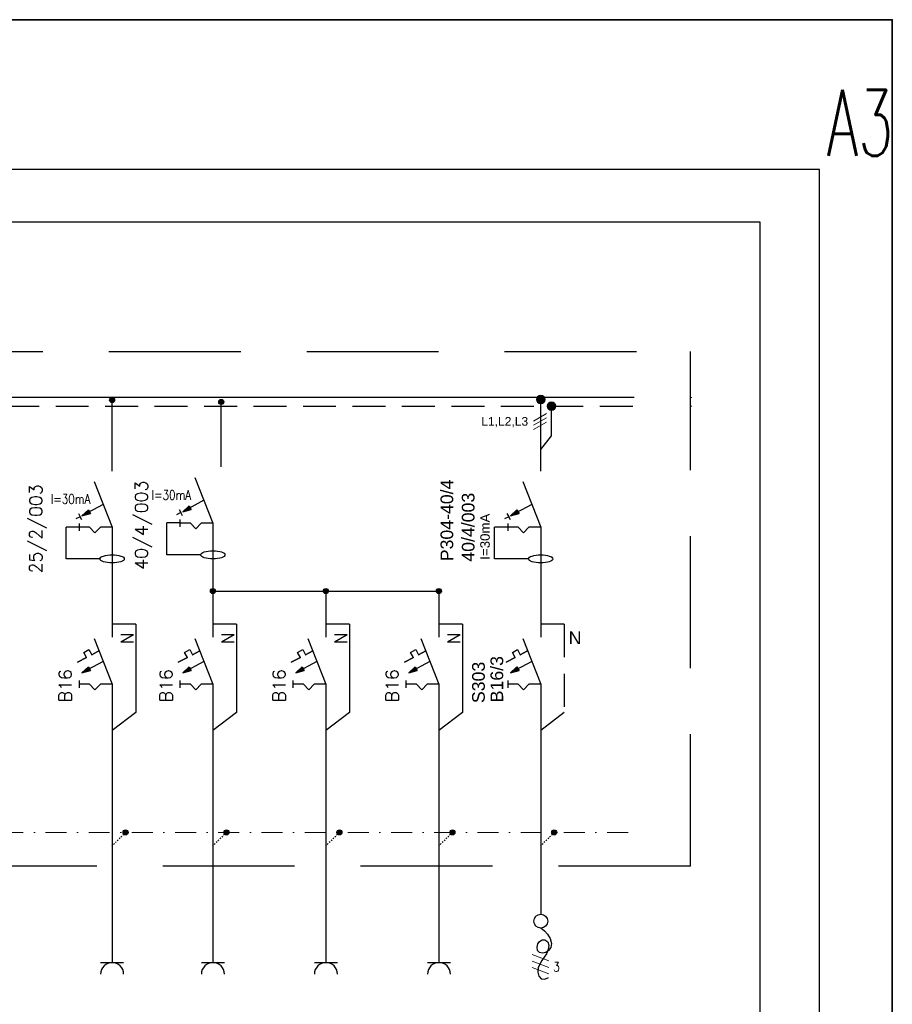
# Model space of a CAD drawing. Header units: metres. Extents: x 5550977 to 5551430, y 5960597 to 5960782.
# Tile 17 of 17: x 5551364 to 5551430, y 5960690 to 5960764. Entities that reach past the tile are written whole.
import ezdxf

# ---------------------------------------------------------------- set-up
doc = ezdxf.new("R2010")
doc.units = ezdxf.units.M
doc.header["$MEASUREMENT"] = 0
doc.linetypes.add('DASHED', pattern=[0.75, 0.5, -0.25])
doc.linetypes.add('JH_DOBRA_BUDYNEK_18_04_23$0$zagosp Zbójnicka NOWE$0$POL-01000-BG-1A(TYPE B)$0$DASHDOT2', pattern=[0.0128, 0.00635, -0.003175, 0.0001, -0.003175])
for name, color, linetype, lineweight in [('# elektryka', 102, 'CONTINUOUS', 30), ('$ IE_Gniazda', 1, 'CONTINUOUS', 30), ('$ IE_Instalacje_Elektryczne', 1, 'CONTINUOUS', 30), ('$ IE_Schematy', 7, 'CONTINUOUS', 0), ('podkład', 251, 'CONTINUOUS', 13)]:
    doc.layers.add(name, color=color, linetype=linetype, lineweight=lineweight)
doc.layers.add('$ IE Tabela', color=7, linetype='CONTINUOUS')
doc.layers.add('$ MP tabelki', color=7, linetype='CONTINUOUS')
doc.styles.add('02_DONPL_Floorplan-H_revised$0$Standard', font='arial.ttf')
doc.styles.add('ROMANS', font='romans', dxfattribs={"width": 0.8})

# ---------------------------------------------------------------- blocks, each defined once
blk = doc.blocks.new('a3eee')
at = {"layer": '$ IE Tabela', "color": 7, "lineweight": 30}
for p, q in [((23930.8, 4176.8), (19730.8, 4176.8)), ((23930.8, 1206.8), (23930.8, 4176.8)), ((23840.8, 4096.8), (19890.8, 4096.8)), ((23840.8, 1286.8), (23840.8, 4096.8))]:
    blk.add_line(p, q, dxfattribs=at)
at = {"layer": '$ IE Tabela', "color": 7, "lineweight": 30, "style": 'ROMANS', "width": 0.6168}
blk.add_text('A3', height=100, dxfattribs=at).set_placement((23941.8, 4197.5))
blk = doc.blocks.new('wypust')
at = {"layer": '$ IE_Gniazda', "linetype": 'ByBlock'}
blk.add_lwpolyline([(-18.19, 5.539), (-18.222, 5.499), (-18.259, 5.464), (-18.309, 5.434), (-18.364, 5.421), (-18.409, 5.429), (-18.442, 5.453), (-18.464, 5.486), (-18.471, 5.522), (-18.465, 5.554), (-18.443, 5.576), (-18.404, 5.582), (-18.369, 5.574), (-18.341, 5.554), (-18.324, 5.527), (-18.323, 5.494), (-18.345, 5.461), (-18.384, 5.45), (-18.432, 5.457), (-18.48, 5.478), (-18.555, 5.529), (-18.634, 5.57), (-18.684, 5.575), (-18.729, 5.563), (-18.759, 5.535), (-18.765, 5.495), (-18.745, 5.453)], dxfattribs=at)
blk.add_circle((-18.113, 5.541), 0.0774, dxfattribs=at)
blk = doc.blocks.new('wypust 3 -faz')
at = {"layer": '$ IE_Schematy'}
for points in [[(-18.633, 5.389), (-18.705, 5.202)], [(-18.561, 5.389), (-18.632, 5.202)], [(-18.488, 5.389), (-18.56, 5.202)]]:
    blk.add_lwpolyline(points, dxfattribs=at)
blk.add_blockref('wypust', (0, -0.25), dxfattribs=at)
blk = doc.blocks.new('Punkt_Łączenia')
at = {"layer": '$ IE_Schematy'}
h = blk.add_hatch(color=256, dxfattribs=at)
h.dxf.hatch_style = 1
h.set_gradient(color1=(255, 255, 255), one_color=1, tint=1)
edge = h.paths.add_edge_path()
edge.add_arc((46.562, 25.313), 0.0546, 0, 360)
blk.add_circle((46.562, 25.313), 0.0546, dxfattribs=at)

msp = doc.modelspace()

# ---------------------------------------------------------------- hatches: boundary and pattern name
at = {"layer": '# elektryka', "linetype": 'Continuous', "ltscale": 3}
h = msp.add_hatch(color=252, dxfattribs=at)
edge = h.paths.add_edge_path()
edge.add_arc((5551370.906, 5960735.376), 0.19, 0, 360)
h = msp.add_hatch(color=252, dxfattribs=at)
edge = h.paths.add_edge_path()
edge.add_arc((5551379.178, 5960735.232), 0.19, 0, 360)
h = msp.add_hatch(color=252, dxfattribs=at)
h.paths.add_polyline_path([(5551376.824, 5960727.224), (5551376.746, 5960727.369), (5551376.254, 5960726.919)])
h.paths.add_polyline_path([(5551376.824, 5960727.224), (5551376.254, 5960726.919), (5551376.901, 5960727.079)])
h = msp.add_hatch(color=252, dxfattribs=at)
h.paths.add_polyline_path([(5551369.186, 5960726.917), (5551369.109, 5960727.062), (5551368.617, 5960726.612)])
h.paths.add_polyline_path([(5551369.186, 5960726.917), (5551368.617, 5960726.612), (5551369.264, 5960726.771)])
at = {"layer": '# elektryka', "linetype": 'Continuous'}
h = msp.add_hatch(color=7, dxfattribs=at)
h.paths.add_polyline_path([(5551401.675, 5960726.917), (5551401.597, 5960727.062), (5551401.105, 5960726.612)])
h.paths.add_polyline_path([(5551401.675, 5960726.917), (5551401.105, 5960726.612), (5551401.753, 5960726.771)])
at = {"layer": '# elektryka', "linetype": 'Continuous', "ltscale": 3}
h = msp.add_hatch(color=252, dxfattribs=at)
edge = h.paths.add_edge_path()
edge.add_arc((5551378.544, 5960720.907), 0.19, 0, 360)
h = msp.add_hatch(color=252, dxfattribs=at)
edge = h.paths.add_edge_path()
edge.add_arc((5551387.112, 5960720.907), 0.19, 0, 360)
h = msp.add_hatch(color=252, dxfattribs=at)
edge = h.paths.add_edge_path()
edge.add_arc((5551395.681, 5960720.907), 0.19, 0, 360)
h = msp.add_hatch(color=252, dxfattribs=at)
h.paths.add_polyline_path([(5551369.186, 5960715.019), (5551369.109, 5960715.164), (5551368.617, 5960714.714)])
h.paths.add_polyline_path([(5551369.186, 5960715.019), (5551368.617, 5960714.714), (5551369.264, 5960714.874)])
h = msp.add_hatch(color=252, dxfattribs=at)
h.paths.add_polyline_path([(5551376.824, 5960715.019), (5551376.746, 5960715.164), (5551376.254, 5960714.714)])
h.paths.add_polyline_path([(5551376.824, 5960715.019), (5551376.254, 5960714.714), (5551376.902, 5960714.874)])
h = msp.add_hatch(color=252, dxfattribs=at)
h.paths.add_polyline_path([(5551385.392, 5960715.019), (5551385.315, 5960715.164), (5551384.823, 5960714.714)])
h.paths.add_polyline_path([(5551385.392, 5960715.019), (5551384.823, 5960714.714), (5551385.47, 5960714.874)])
h = msp.add_hatch(color=252, dxfattribs=at)
h.paths.add_polyline_path([(5551393.961, 5960715.019), (5551393.883, 5960715.164), (5551393.391, 5960714.714)])
h.paths.add_polyline_path([(5551393.961, 5960715.019), (5551393.391, 5960714.714), (5551394.038, 5960714.874)])
h = msp.add_hatch(color=7, dxfattribs=at)
h.paths.add_polyline_path([(5551401.675, 5960715.019), (5551401.597, 5960715.164), (5551401.105, 5960714.714)])
h.paths.add_polyline_path([(5551401.675, 5960715.019), (5551401.105, 5960714.714), (5551401.753, 5960714.874)])
h = msp.add_hatch(color=252, dxfattribs=at)
edge = h.paths.add_edge_path()
edge.add_arc((5551371.929, 5960702.622), 0.19, 0, 360)
h = msp.add_hatch(color=252, dxfattribs=at)
edge = h.paths.add_edge_path()
edge.add_arc((5551379.567, 5960702.622), 0.19, 0, 360)
h = msp.add_hatch(color=252, dxfattribs=at)
edge = h.paths.add_edge_path()
edge.add_arc((5551388.135, 5960702.622), 0.19, 0, 360)
h = msp.add_hatch(color=252, dxfattribs=at)
edge = h.paths.add_edge_path()
edge.add_arc((5551396.703, 5960702.622), 0.19, 0, 360)
h = msp.add_hatch(color=7, dxfattribs=at)
edge = h.paths.add_edge_path()
edge.add_arc((5551404.418, 5960702.622), 0.19, 0, 360)

# ---------------------------------------------------------------- linework, layer by layer
at = {"layer": '# elektryka', "color": 252, "linetype": 'Continuous', "ltscale": 3}
for p, q in [((5551370.906, 5960730), (5551370.906, 5960735.232)), ((5551379.178, 5960730.308), (5551379.178, 5960735.269)), ((5551377.18, 5960729.509), (5551378.544, 5960726.05)), ((5551369.542, 5960729.201), (5551370.906, 5960725.743)), ((5551370.224, 5960727.472), (5551368.617, 5960726.612)), ((5551370.224, 5960727.472), (5551368.617, 5960726.612)), ((5551377.862, 5960727.78), (5551376.254, 5960726.919)), ((5551377.862, 5960727.78), (5551376.254, 5960726.919)), ((5551376.254, 5960726.919), (5551376.746, 5960727.369)), ((5551376.746, 5960727.369), (5551376.901, 5960727.079)), ((5551368.478, 5960726.538), (5551368.16, 5960726.368)), ((5551368.347, 5960726.782), (5551368.478, 5960726.538)), ((5551368.609, 5960726.293), (5551368.478, 5960726.538)), ((5551368.617, 5960726.612), (5551369.109, 5960727.062)), ((5551368.617, 5960726.612), (5551369.264, 5960726.771)), ((5551369.109, 5960727.062), (5551369.264, 5960726.771)), ((5551376.115, 5960726.845), (5551375.797, 5960726.675)), ((5551375.984, 5960727.09), (5551376.115, 5960726.845)), ((5551376.246, 5960726.6), (5551376.115, 5960726.845)), ((5551376.254, 5960726.919), (5551376.901, 5960727.079)), ((5551368.401, 5960726.024), (5551368.401, 5960725.462)), ((5551368.401, 5960726.024), (5551368.401, 5960725.462)), ((5551369.199, 5960725.743), (5551368.401, 5960725.743)), ((5551369.199, 5960725.743), (5551368.401, 5960725.743)), ((5551369.606, 5960725.317), (5551369.199, 5960725.743)), ((5551369.606, 5960725.317), (5551369.199, 5960725.743)), ((5551369.606, 5960725.317), (5551370.013, 5960725.743)), ((5551370.013, 5960725.743), (5551369.606, 5960725.317)), ((5551370.906, 5960725.743), (5551370.013, 5960725.743)), ((5551370.906, 5960725.743), (5551370.013, 5960725.743)), ((5551370.906, 5960725.743), (5551370.906, 5960717.409)), ((5551376.038, 5960726.331), (5551376.038, 5960725.77)), ((5551376.038, 5960726.331), (5551376.038, 5960725.77)), ((5551376.837, 5960726.05), (5551376.038, 5960726.05)), ((5551376.837, 5960726.05), (5551376.038, 5960726.05)), ((5551377.243, 5960725.625), (5551376.837, 5960726.05)), ((5551377.243, 5960725.625), (5551376.837, 5960726.05)), ((5551377.243, 5960725.625), (5551377.65, 5960726.05)), ((5551377.65, 5960726.05), (5551377.243, 5960725.625)), ((5551378.544, 5960726.05), (5551377.65, 5960726.05)), ((5551378.544, 5960726.05), (5551377.65, 5960726.05)), ((5551378.544, 5960726.05), (5551378.544, 5960717.409)), ((5551378.544, 5960720.907), (5551395.681, 5960720.907)), ((5551387.112, 5960720.907), (5551387.112, 5960717.409)), ((5551395.681, 5960720.907), (5551395.681, 5960717.409)), ((5551372.696, 5960718.39), (5551370.906, 5960718.39)), ((5551372.696, 5960718.39), (5551372.696, 5960711.713)), ((5551380.333, 5960718.39), (5551378.544, 5960718.39)), ((5551380.333, 5960718.39), (5551380.333, 5960711.713)), ((5551388.902, 5960718.39), (5551387.112, 5960718.39)), ((5551388.902, 5960718.39), (5551388.902, 5960711.713)), ((5551397.47, 5960718.39), (5551395.681, 5960718.39)), ((5551397.47, 5960718.39), (5551397.47, 5960711.713)), ((5551369.542, 5960717.303), (5551370.906, 5960713.845)), ((5551377.18, 5960717.303), (5551378.544, 5960713.845)), ((5551385.748, 5960717.303), (5551387.112, 5960713.845)), ((5551394.317, 5960717.303), (5551395.681, 5960713.845)), ((5551368.761, 5960716.262), (5551369.148, 5960716.469)), ((5551368.761, 5960716.262), (5551369.148, 5960716.469)), ((5551368.761, 5960716.262), (5551369.148, 5960716.469)), ((5551368.968, 5960715.875), (5551368.761, 5960716.262)), ((5551368.968, 5960715.875), (5551368.761, 5960716.262)), ((5551368.968, 5960715.875), (5551368.761, 5960716.262)), ((5551369.148, 5960716.469), (5551369.355, 5960716.082)), ((5551369.148, 5960716.469), (5551369.355, 5960716.082)), ((5551369.148, 5960716.469), (5551369.355, 5960716.082)), ((5551369.908, 5960716.377), (5551369.355, 5960716.082)), ((5551369.355, 5960716.082), (5551369.908, 5960716.377)), ((5551376.398, 5960716.262), (5551376.786, 5960716.469)), ((5551376.398, 5960716.262), (5551376.786, 5960716.469)), ((5551376.398, 5960716.262), (5551376.786, 5960716.469)), ((5551376.606, 5960715.875), (5551376.398, 5960716.262)), ((5551376.606, 5960715.875), (5551376.398, 5960716.262)), ((5551376.606, 5960715.875), (5551376.398, 5960716.262)), ((5551376.786, 5960716.469), (5551376.993, 5960716.082)), ((5551376.786, 5960716.469), (5551376.993, 5960716.082)), ((5551376.786, 5960716.469), (5551376.993, 5960716.082)), ((5551377.545, 5960716.377), (5551376.993, 5960716.082)), ((5551376.993, 5960716.082), (5551377.545, 5960716.377)), ((5551384.967, 5960716.262), (5551385.354, 5960716.469)), ((5551384.967, 5960716.262), (5551385.354, 5960716.469)), ((5551384.967, 5960716.262), (5551385.354, 5960716.469)), ((5551385.174, 5960715.875), (5551384.967, 5960716.262)), ((5551385.174, 5960715.875), (5551384.967, 5960716.262)), ((5551385.174, 5960715.875), (5551384.967, 5960716.262)), ((5551385.354, 5960716.469), (5551385.561, 5960716.082)), ((5551385.354, 5960716.469), (5551385.561, 5960716.082)), ((5551385.354, 5960716.469), (5551385.561, 5960716.082)), ((5551386.114, 5960716.377), (5551385.561, 5960716.082)), ((5551385.561, 5960716.082), (5551386.114, 5960716.377)), ((5551393.535, 5960716.262), (5551393.923, 5960716.469)), ((5551393.535, 5960716.262), (5551393.923, 5960716.469)), ((5551393.535, 5960716.262), (5551393.923, 5960716.469)), ((5551393.742, 5960715.875), (5551393.535, 5960716.262)), ((5551393.742, 5960715.875), (5551393.535, 5960716.262)), ((5551393.742, 5960715.875), (5551393.535, 5960716.262)), ((5551393.923, 5960716.469), (5551394.13, 5960716.082)), ((5551393.923, 5960716.469), (5551394.13, 5960716.082)), ((5551393.923, 5960716.469), (5551394.13, 5960716.082)), ((5551394.682, 5960716.377), (5551394.13, 5960716.082)), ((5551394.13, 5960716.082), (5551394.682, 5960716.377)), ((5551368.968, 5960715.875), (5551368.283, 5960715.508)), ((5551368.283, 5960715.508), (5551368.968, 5960715.875)), ((5551370.224, 5960715.574), (5551368.617, 5960714.714)), ((5551370.224, 5960715.574), (5551368.617, 5960714.714)), ((5551368.617, 5960714.714), (5551369.109, 5960715.164)), ((5551369.109, 5960715.164), (5551369.264, 5960714.874)), ((5551376.606, 5960715.875), (5551375.92, 5960715.508)), ((5551375.92, 5960715.508), (5551376.606, 5960715.875)), ((5551377.862, 5960715.574), (5551376.254, 5960714.714)), ((5551377.862, 5960715.574), (5551376.254, 5960714.714)), ((5551376.254, 5960714.714), (5551376.746, 5960715.164)), ((5551376.746, 5960715.164), (5551376.902, 5960714.874)), ((5551385.174, 5960715.875), (5551384.489, 5960715.508)), ((5551384.489, 5960715.508), (5551385.174, 5960715.875)), ((5551386.43, 5960715.574), (5551384.823, 5960714.714)), ((5551386.43, 5960715.574), (5551384.823, 5960714.714)), ((5551384.823, 5960714.714), (5551385.315, 5960715.164)), ((5551385.315, 5960715.164), (5551385.47, 5960714.874)), ((5551393.742, 5960715.875), (5551393.057, 5960715.508)), ((5551393.057, 5960715.508), (5551393.742, 5960715.875)), ((5551394.999, 5960715.574), (5551393.391, 5960714.714)), ((5551394.999, 5960715.574), (5551393.391, 5960714.714)), ((5551393.391, 5960714.714), (5551393.883, 5960715.164)), ((5551393.883, 5960715.164), (5551394.038, 5960714.874)), ((5551368.617, 5960714.714), (5551369.264, 5960714.874)), ((5551376.254, 5960714.714), (5551376.902, 5960714.874)), ((5551384.823, 5960714.714), (5551385.47, 5960714.874)), ((5551393.391, 5960714.714), (5551394.038, 5960714.874)), ((5551368.401, 5960714.126), (5551368.401, 5960713.564)), ((5551368.401, 5960714.126), (5551368.401, 5960713.564)), ((5551369.199, 5960713.845), (5551368.401, 5960713.845)), ((5551369.199, 5960713.845), (5551368.401, 5960713.845)), ((5551369.606, 5960713.42), (5551369.199, 5960713.845)), ((5551369.606, 5960713.42), (5551369.199, 5960713.845)), ((5551369.606, 5960713.42), (5551370.013, 5960713.845)), ((5551370.013, 5960713.845), (5551369.606, 5960713.42)), ((5551370.906, 5960713.845), (5551370.013, 5960713.845)), ((5551370.906, 5960713.845), (5551370.013, 5960713.845)), ((5551370.906, 5960713.845), (5551370.906, 5960705.609)), ((5551370.906, 5960713.845), (5551370.906, 5960692.822)), ((5551376.039, 5960714.126), (5551376.039, 5960713.564)), ((5551376.039, 5960714.126), (5551376.039, 5960713.564)), ((5551376.837, 5960713.845), (5551376.039, 5960713.845)), ((5551376.837, 5960713.845), (5551376.039, 5960713.845)), ((5551377.244, 5960713.42), (5551376.837, 5960713.845)), ((5551377.244, 5960713.42), (5551376.837, 5960713.845)), ((5551377.244, 5960713.42), (5551377.651, 5960713.845)), ((5551377.651, 5960713.845), (5551377.244, 5960713.42)), ((5551378.544, 5960713.845), (5551377.651, 5960713.845)), ((5551378.544, 5960713.845), (5551377.651, 5960713.845)), ((5551378.544, 5960713.845), (5551378.544, 5960692.822)), ((5551384.607, 5960714.126), (5551384.607, 5960713.564)), ((5551384.607, 5960714.126), (5551384.607, 5960713.564)), ((5551385.405, 5960713.845), (5551384.607, 5960713.845)), ((5551385.405, 5960713.845), (5551384.607, 5960713.845)), ((5551385.812, 5960713.42), (5551385.405, 5960713.845)), ((5551385.812, 5960713.42), (5551385.405, 5960713.845)), ((5551385.812, 5960713.42), (5551386.219, 5960713.845)), ((5551386.219, 5960713.845), (5551385.812, 5960713.42)), ((5551387.112, 5960713.845), (5551386.219, 5960713.845)), ((5551387.112, 5960713.845), (5551386.219, 5960713.845)), ((5551387.112, 5960713.845), (5551387.112, 5960692.822)), ((5551393.175, 5960714.126), (5551393.175, 5960713.564)), ((5551393.175, 5960714.126), (5551393.175, 5960713.564)), ((5551393.973, 5960713.845), (5551393.175, 5960713.845)), ((5551393.973, 5960713.845), (5551393.175, 5960713.845)), ((5551394.38, 5960713.42), (5551393.973, 5960713.845)), ((5551394.38, 5960713.42), (5551393.973, 5960713.845)), ((5551394.38, 5960713.42), (5551394.787, 5960713.845)), ((5551394.787, 5960713.845), (5551394.38, 5960713.42)), ((5551395.681, 5960713.845), (5551394.787, 5960713.845)), ((5551395.681, 5960713.845), (5551394.787, 5960713.845)), ((5551395.681, 5960713.845), (5551395.681, 5960692.822)), ((5551372.696, 5960711.713), (5551370.906, 5960710.341)), ((5551380.333, 5960711.713), (5551378.544, 5960710.341)), ((5551388.902, 5960711.713), (5551387.112, 5960710.341)), ((5551397.47, 5960711.713), (5551395.681, 5960710.341))]:
    msp.add_line(p, q, dxfattribs=at)
at = {"layer": '# elektryka', "color": 7, "linetype": 'Continuous'}
for p, q in [((5551404.213, 5960732.661), (5551404.213, 5960734.911)), ((5551403.395, 5960731.638), (5551404.213, 5960732.661)), ((5551402.031, 5960729.201), (5551403.395, 5960725.743)), ((5551402.713, 5960727.472), (5551401.105, 5960726.612)), ((5551402.713, 5960727.472), (5551401.105, 5960726.612)), ((5551400.967, 5960726.538), (5551400.649, 5960726.368)), ((5551400.836, 5960726.782), (5551400.967, 5960726.538)), ((5551401.098, 5960726.293), (5551400.967, 5960726.538)), ((5551401.105, 5960726.612), (5551401.597, 5960727.062)), ((5551401.105, 5960726.612), (5551401.753, 5960726.771)), ((5551399.899, 5960723.342), (5551399.899, 5960725.755)), ((5551400.89, 5960725.755), (5551399.899, 5960725.755)), ((5551400.89, 5960726.024), (5551400.89, 5960725.462)), ((5551400.89, 5960726.024), (5551400.89, 5960725.462)), ((5551401.688, 5960725.743), (5551400.89, 5960725.743)), ((5551401.688, 5960725.743), (5551400.89, 5960725.743)), ((5551402.475, 5960723.342), (5551399.899, 5960723.342))]:
    msp.add_line(p, q, dxfattribs=at)
at = {"layer": '# elektryka', "color": 7, "linetype": 'Continuous', "ltscale": 3}
for p, q in [((5551401.597, 5960727.062), (5551401.753, 5960726.771)), ((5551402.095, 5960725.317), (5551401.688, 5960725.743)), ((5551402.095, 5960725.317), (5551401.688, 5960725.743)), ((5551402.095, 5960725.317), (5551402.502, 5960725.743)), ((5551402.502, 5960725.743), (5551402.095, 5960725.317)), ((5551403.395, 5960725.743), (5551402.502, 5960725.743)), ((5551403.395, 5960725.743), (5551402.502, 5960725.743)), ((5551402.031, 5960717.303), (5551403.395, 5960713.845)), ((5551401.25, 5960716.262), (5551401.637, 5960716.469)), ((5551401.25, 5960716.262), (5551401.637, 5960716.469)), ((5551401.25, 5960716.262), (5551401.637, 5960716.469)), ((5551401.457, 5960715.875), (5551401.25, 5960716.262)), ((5551401.457, 5960715.875), (5551401.25, 5960716.262)), ((5551401.457, 5960715.875), (5551401.25, 5960716.262)), ((5551401.637, 5960716.469), (5551401.844, 5960716.082)), ((5551401.637, 5960716.469), (5551401.844, 5960716.082)), ((5551401.637, 5960716.469), (5551401.844, 5960716.082)), ((5551402.396, 5960716.377), (5551401.844, 5960716.082)), ((5551401.844, 5960716.082), (5551402.396, 5960716.377)), ((5551401.457, 5960715.875), (5551400.772, 5960715.508)), ((5551400.772, 5960715.508), (5551401.457, 5960715.875)), ((5551402.713, 5960715.574), (5551401.105, 5960714.714)), ((5551402.713, 5960715.574), (5551401.105, 5960714.714)), ((5551401.105, 5960714.714), (5551401.597, 5960715.164)), ((5551401.597, 5960715.164), (5551401.753, 5960714.874)), ((5551401.105, 5960714.714), (5551401.753, 5960714.874)), ((5551400.89, 5960714.126), (5551400.89, 5960713.564)), ((5551400.89, 5960714.126), (5551400.89, 5960713.564)), ((5551401.688, 5960713.845), (5551400.89, 5960713.845)), ((5551401.688, 5960713.845), (5551400.89, 5960713.845)), ((5551402.095, 5960713.42), (5551401.688, 5960713.845)), ((5551402.095, 5960713.42), (5551401.688, 5960713.845)), ((5551402.095, 5960713.42), (5551402.502, 5960713.845)), ((5551402.502, 5960713.845), (5551402.095, 5960713.42)), ((5551403.395, 5960713.845), (5551402.502, 5960713.845)), ((5551403.395, 5960713.845), (5551402.502, 5960713.845))]:
    msp.add_line(p, q, dxfattribs=at)
at = {"layer": '# elektryka', "color": 252, "linetype": 'Continuous'}
for p, q in [((5551367.411, 5960723.342), (5551367.411, 5960725.755)), ((5551368.401, 5960725.755), (5551367.411, 5960725.755)), ((5551375.048, 5960723.65), (5551375.048, 5960726.063)), ((5551376.038, 5960726.063), (5551375.048, 5960726.063)), ((5551377.623, 5960723.65), (5551375.048, 5960723.65)), ((5551369.986, 5960723.342), (5551367.411, 5960723.342))]:
    msp.add_line(p, q, dxfattribs=at)
at = {"layer": '# elektryka', "color": 102, "linetype": 'Continuous', "ltscale": 3}
msp.add_line((5551403.395, 5960713.845), (5551403.395, 5960705.609), dxfattribs=at)
at = {"layer": '# elektryka', "color": 7, "linetype": 'JH_DOBRA_BUDYNEK_18_04_23$0$zagosp Zbójnicka NOWE$0$POL-01000-BG-1A(TYPE B)$0$DASHDOT2', "lineweight": 0, "ltscale": 250}
msp.add_line((5551241.402, 5960702.622), (5551410.485, 5960702.622), dxfattribs=at)
at = {"layer": '# elektryka', "color": 252, "linetype": 'DASHED', "ltscale": 0.05}
for p, q in [((5551371.929, 5960702.622), (5551370.888, 5960701.581)), ((5551379.567, 5960702.622), (5551378.525, 5960701.581)), ((5551388.135, 5960702.622), (5551387.093, 5960701.581)), ((5551396.703, 5960702.622), (5551395.662, 5960701.581))]:
    msp.add_line(p, q, dxfattribs=at)
at = {"layer": '# elektryka', "color": 7, "linetype": 'DASHED', "ltscale": 0.05}
msp.add_line((5551404.418, 5960702.622), (5551403.376, 5960701.581), dxfattribs=at)
at = {"layer": '# elektryka', "color": 252}
for p, q in [((5551370.034, 5960692.757), (5551371.779, 5960692.757)), ((5551377.672, 5960692.757), (5551379.416, 5960692.757)), ((5551386.24, 5960692.757), (5551387.985, 5960692.757)), ((5551394.808, 5960692.757), (5551396.553, 5960692.757))]:
    msp.add_line(p, q, dxfattribs=at)
at = {"layer": '# elektryka', "color": 252, "linetype": 'Continuous', "ltscale": 3}
for centre in [(5551370.906, 5960735.376), (5551379.178, 5960735.232), (5551378.544, 5960720.907), (5551387.112, 5960720.907), (5551395.681, 5960720.907), (5551371.929, 5960702.622), (5551379.567, 5960702.622), (5551388.135, 5960702.622), (5551396.703, 5960702.622)]:
    msp.add_circle(centre, 0.19, dxfattribs=at)
at = {"layer": '# elektryka', "color": 7, "linetype": 'Continuous', "ltscale": 3}
msp.add_circle((5551404.418, 5960702.622), 0.19, dxfattribs=at)
at = {"layer": '# elektryka', "color": 252}
for centre in [(5551370.906, 5960691.884), (5551378.544, 5960691.884), (5551387.112, 5960691.884), (5551395.681, 5960691.884)]:
    msp.add_arc(centre, 0.872, 0, 180, dxfattribs=at)
at = {"layer": '# elektryka', "color": 252, "linetype": 'Continuous'}
for centre in [(5551370.907, 5960723.342), (5551378.544, 5960723.65)]:
    msp.add_ellipse(centre, major_axis=(-0.921, 0), ratio=0.333333, dxfattribs=at)
at = {"layer": '# elektryka', "color": 7, "linetype": 'Continuous'}
msp.add_ellipse((5551403.396, 5960723.342), major_axis=(-0.921, 0), ratio=0.333333, dxfattribs=at)
at = {"layer": '$ IE_Instalacje_Elektryczne', "color": 1, "lineweight": 35}
msp.add_lwpolyline([(5550976.587, 5960764.192), (5551430.049, 5960764.192), (5551430.049, 5960596.763), (5550976.587, 5960596.763)], close=True, dxfattribs=at)
at = {"layer": '$ IE_Schematy', "color": 3, "linetype": 'DASHED', "lineweight": 30, "ltscale": 20}
for p, q in [((5551235.655, 5960739.065), (5551414.742, 5960739.065)), ((5551414.742, 5960700.056), (5551414.742, 5960739.065)), ((5551414.742, 5960700.056), (5551235.655, 5960700.056))]:
    msp.add_line(p, q, dxfattribs=at)
at = {"layer": '$ IE_Schematy', "color": 1, "linetype": 'Continuous', "lineweight": 30}
for p, q in [((5551410.485, 5960735.566), (5551239.125, 5960735.566)), ((5551403.395, 5960730), (5551403.395, 5960735.232)), ((5551403.395, 5960725.743), (5551403.395, 5960717.409)), ((5551403.395, 5960713.845), (5551403.395, 5960696.424))]:
    msp.add_line(p, q, dxfattribs=at)
at = {"layer": '$ IE_Schematy', "color": 7, "linetype": 'DASHED', "lineweight": 30, "ltscale": 5}
for p, q in [((5551239.125, 5960734.911), (5551410.485, 5960734.911)), ((5551405.184, 5960718.39), (5551403.395, 5960718.39)), ((5551405.184, 5960718.39), (5551405.184, 5960711.713)), ((5551405.184, 5960711.713), (5551403.395, 5960710.341))]:
    msp.add_line(p, q, dxfattribs=at)
at = {"layer": '$ IE_Schematy', "color": 7, "linetype": 'Continuous'}
for p, q in [((5551402.848, 5960733.779), (5551403.83, 5960734.345)), ((5551402.848, 5960733.462), (5551403.83, 5960734.029)), ((5551402.848, 5960733.145), (5551403.83, 5960733.712))]:
    msp.add_line(p, q, dxfattribs=at)
at = {"layer": 'podkład'}
for p, q in [((5551239.125, 5960735.566), (5551410.485, 5960735.566)), ((5551414.742, 5960735.566), (5551414.848, 5960735.566)), ((5551414.742, 5960734.911), (5551414.848, 5960734.911))]:
    msp.add_line(p, q, dxfattribs=at)

# ---------------------------------------------------------------- block references
at = {"layer": '$ IE_Instalacje_Elektryczne', "xscale": 6.75, "yscale": 6.75, "zscale": 6.75, "rotation": 90}
msp.add_blockref('wypust 3 -faz', (5551439.114, 5960818.161), dxfattribs=at)
at = {"layer": '$ IE_Schematy', "xscale": 6, "yscale": 6, "zscale": 6}
for p in [(5551124.023, 5960583.546), (5551124.841, 5960583.035)]:
    msp.add_blockref('Punkt_Łączenia', p, dxfattribs=at)
at = {"layer": '$ MP tabelki', "xscale": 0.05000000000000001, "yscale": 0.05000000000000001, "zscale": 0.05000000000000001}
msp.add_blockref('a3eee', (5550227.994, 5960544.001), dxfattribs=at)

# ---------------------------------------------------------------- texts
at = {"layer": '# elektryka', "color": 7, "linetype": 'Continuous', "ltscale": 3, "style": '02_DONPL_Floorplan-H_revised$0$Standard'}
for s, height, p in [('P304-40/4', 0.96, (5551396.759, 5960723.162)), ('40/4/003', 0.96, (5551398.375, 5960723.131)), ('I=30mA', 0.72, (5551399.532, 5960723.276)), ('B16/3', 0.96, (5551400.549, 5960712.476)), ('S303', 0.96, (5551399.156, 5960712.416))]:
    msp.add_text(s, height=height, rotation=90, dxfattribs=at).set_placement(p)
at = {"layer": '# elektryka', "color": 252, "linetype": 'Continuous', "ltscale": 3, "style": 'ROMANS', "width": 0.8}
for p in [(5551366.248, 5960727.515), (5551366.248, 5960727.515), (5551373.886, 5960727.822)]:
    msp.add_text('I=30mA', height=0.72, dxfattribs=at).set_placement(p)
at = {"layer": '# elektryka', "color": 252, "linetype": 'Continuous', "ltscale": 3, "style": 'ROMANS'}
for s, p in [('25/2/003', (5551365.597, 5960722.242)), ('25/2/003', (5551365.597, 5960722.242)), ('40/4/003', (5551373.6, 5960722.519)), ('N', (5551372.526, 5960716.883)), ('N', (5551380.163, 5960716.883)), ('N', (5551388.732, 5960716.883)), ('N', (5551397.3, 5960716.883)), ('B16', (5551367.834, 5960712.471)), ('B16', (5551375.471, 5960712.471)), ('B16', (5551384.039, 5960712.471)), ('B16', (5551392.608, 5960712.471))]:
    msp.add_text(s, height=0.96, rotation=90, dxfattribs=at).set_placement(p)
at = {"layer": '# elektryka', "color": 7, "linetype": 'Continuous', "ltscale": 3, "style": '02_DONPL_Floorplan-H_revised$0$Standard'}
msp.add_text('N', height=0.96, dxfattribs=at).set_placement((5551405.513, 5960716.883))
at = {"layer": '# elektryka', "color": 7, "linetype": 'Continuous', "ltscale": 3, "style": 'ROMANS', "width": 0.8}
msp.add_text('3', height=0.72, dxfattribs=at).set_placement((5551404.342, 5960692.08))
at = {"layer": '$ IE_Schematy', "color": 7, "linetype": 'Continuous', "style": '02_DONPL_Floorplan-H_revised$0$Standard'}
msp.add_text('L1,L2,L3', height=0.6546, dxfattribs=at).set_placement((5551398.884, 5960733.434))

doc.saveas('drawing.dxf')
